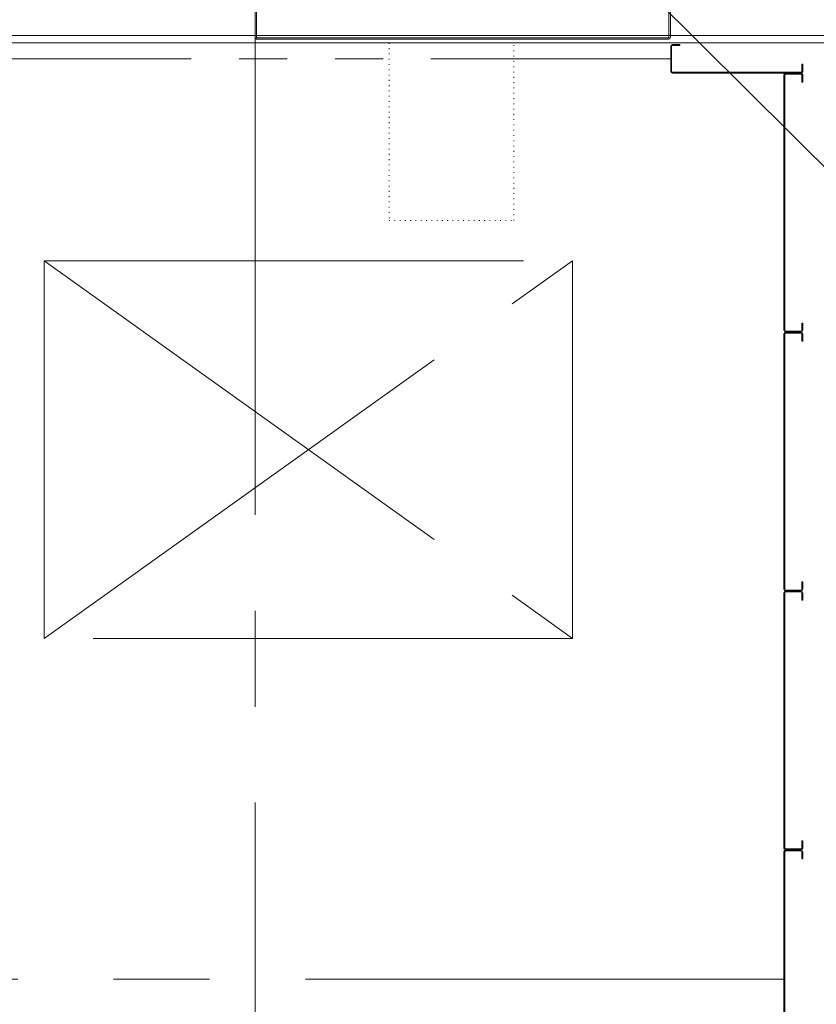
# Model space of a CAD drawing. Header units: inches. Extents: x 201967 to 338763, y -32705 to 30884.
# Tile 43 of 236: x 319807 to 319913, y -10950 to -10819. Entities that reach past the tile are written whole.
import ezdxf

# ---------------------------------------------------------------- set-up
doc = ezdxf.new("R2010")
doc.units = ezdxf.units.IN
doc.header["$MEASUREMENT"] = 0
for name, pattern in [('ACAD_ISO07W100', [3.5, 0.5, -3]), ('CENTER', [50.8, 31.75, -6.35, 6.35, -6.35]), ('PHANTOM', [63.5, 31.75, -6.35, 6.35, -6.35, 6.35, -6.35])]:
    doc.linetypes.add(name, pattern=pattern)
for name, color, linetype, lineweight in [('01 a1 KONSTRUKCJA żelebet', 200, 'Continuous', 53), ('01h3 KONSTRUKCJA pozycje słupy', 252, 'Continuous', 13), ('GABARYT05', 7, 'Continuous', 40), ('KRESKOWANIE-URWANIE', 3, 'Continuous', 13), ('Kropkowa', 3, 'ACAD_ISO07W100', 13), ('OSIE', 6, 'CENTER', 13), ('ROZRYSOWANIE', 2, 'PHANTOM', 13), ('wymiar', 1, 'Continuous', 15)]:
    doc.layers.add(name, color=color, linetype=linetype, lineweight=lineweight)
doc.styles.add('RomanS', font='romans.shx')
doc.dimstyles.new('DIM100txt12', dxfattribs={"dimtxt": 12, "dimasz": 1.05, "dimexe": 0, "dimexo": 8, "dimgap": 4, "dimtad": 1, "dimdec": 7, "dimrnd": 0.5, "dimdsep": 46, "dimtxsty": 'RomanS', "dimblk1": 'DIM', "dimblk2": 'DIM', "dimsah": 1, "dimcen": 0.09, "dimse1": 1, "dimse2": 1, "dimclrt": 256, "dimadec": 1, "dimazin": 0, "dimtfac": 1, "dimtdec": 7, "dimtix": 1, "dimtofl": 0, "dimtmove": 2, "dimatfit": 3, "dimfxl": 1, "dimtolj": 1, "dimtzin": 0, "dimarcsym": 0})

# ---------------------------------------------------------------- blocks, each defined once
blk = doc.blocks.new('Panel')
at = {"layer": 'KRESKOWANIE-URWANIE', "ltscale": 4}
for p, q in [((-280, 10.1), (-280, -10.1)), ((-278.8, 10.1), (-278.8, -10.1)), ((-268, 12.5), (-277.6, 12.5)), ((-268, 11.3), (-277.6, 11.3)), ((-268, 12.5), (-268, 11.3)), ((60.46, 12.5), (50.86, 12.5)), ((50.86, 11.3), (50.86, 12.5)), ((60.46, 11.3), (50.86, 11.3)), ((61.66, -10.1), (61.66, 10.1)), ((62.86, -10.1), (62.86, 10.1)), ((-277.6, -11.3), (60.46, -11.3)), ((-277.6, -12.5), (60.46, -12.5))]:
    blk.add_line(p, q, dxfattribs=at)
for centre, radius, start, end in [((-277.6, 10.1), 2.4, 90, 180), ((-277.6, 10.1), 1.2, 90, 180), ((60.46, 10.1), 2.4, 0, 90), ((60.46, 10.1), 1.2, 0, 90), ((-277.6, -10.1), 2.4, 180, 270), ((-277.6, -10.1), 1.2, 180, 270), ((60.46, -10.1), 2.4, 270, 0), ((60.46, -10.1), 1.2, 270, 0)]:
    blk.add_arc(centre, radius, start, end, dxfattribs=at)
blk = doc.blocks.new('2 ATDo 1100 i')
at = {"layer": 'KRESKOWANIE-URWANIE'}
for p, q in [((-1731.5, 210), (0, 210)), ((-1731.5, 120), (-1731.5, 210)), ((0, 120), (0, 210)), ((-1731.5, 200), (0, 200)), ((-1161.5, 168), (-1161.5, 202)), ((-1159.5, 203), (-613.5, 203)), ((-1159.5, 167), (-1159.5, 203)), ((-1158.5, 205), (-614.5, 205)), ((-613.5, 167), (-613.5, 203)), ((-611.5, 168), (-611.5, 202)), ((-1159.5, 167), (-1141.5, 167)), ((-1158.5, 165), (-1141.5, 165)), ((-1141.5, 165), (-1141.5, 167)), ((-631.5, 165), (-631.5, 167)), ((-631.5, 167), (-613.5, 167)), ((-631.5, 165), (-614.5, 165)), ((-611.5, 123), (-611.5, 157)), ((-609.5, 158), (-63.5, 158)), ((-609.5, 122), (-609.5, 158)), ((-608.5, 160), (-64.5, 160)), ((-63.5, 122), (-63.5, 158)), ((-61.5, 123), (-61.5, 157)), ((-1731.5, 120), (0, 120)), ((-609.5, 122), (-591.5, 122)), ((-608.5, 120), (-591.5, 120)), ((-591.5, 120), (-591.5, 122)), ((-81.5, 120), (-81.5, 122)), ((-81.5, 122), (-63.5, 122)), ((-81.5, 120), (-64.5, 120)), ((-1731.5, 90), (0, 90)), ((-1731.5, 0), (-1731.5, 90)), ((-611.5, 53), (-611.5, 87)), ((-609.5, 88), (-591.5, 88)), ((-609.5, 52), (-609.5, 88)), ((-608.5, 90), (-591.5, 90)), ((-591.5, 88), (-591.5, 90)), ((-81.5, 88), (-81.5, 90)), ((-81.5, 90), (-64.5, 90)), ((-81.5, 88), (-63.5, 88)), ((-63.5, 52), (-63.5, 88)), ((-61.5, 53), (-61.5, 87)), ((0, 0), (0, 90)), ((-1161.5, 8), (-1161.5, 42)), ((-1159.5, 43), (-1141.5, 43)), ((-1159.5, 7), (-1159.5, 43)), ((-1158.5, 45), (-1141.5, 45)), ((-1141.5, 43), (-1141.5, 45)), ((-631.5, 43), (-631.5, 45)), ((-631.5, 45), (-614.5, 45)), ((-631.5, 43), (-613.5, 43)), ((-613.5, 7), (-613.5, 43)), ((-611.5, 8), (-611.5, 42)), ((-609.5, 52), (-63.5, 52)), ((-608.5, 50), (-64.5, 50)), ((-1731.5, 0), (0, 0)), ((-1278.5, 0), (-1261.5, 0)), ((-1261.5, -2), (-1261.5, 0)), ((-1181.5, -2), (-1181.5, 0)), ((-1181.5, 0), (-1164.5, 0)), ((-1159.5, 7), (-613.5, 7)), ((-1158.5, 5), (-614.5, 5)), ((-58.5, 0), (-41.5, 0)), ((-41.5, -2), (-41.5, 0)), ((38.5, -2), (38.5, 0)), ((38.5, 0), (55.5, 0)), ((-1281.5, -47), (-1281.5, -3)), ((-1279.5, -2), (-1261.5, -2)), ((-1279.5, -48), (-1279.5, -2)), ((-1181.5, -2), (-1163.5, -2)), ((-1163.5, -48), (-1163.5, -2)), ((-1161.5, -47), (-1161.5, -3)), ((-61.5, -47), (-61.5, -3)), ((-59.5, -2), (-41.5, -2)), ((-59.5, -48), (-59.5, -2)), ((38.5, -2), (56.5, -2)), ((56.5, -48), (56.5, -2)), ((58.5, -47), (58.5, -3)), ((-1279.5, -48), (-1163.5, -48)), ((-1278.5, -50), (-1164.5, -50)), ((-59.5, -48), (56.5, -48)), ((-58.5, -50), (55.5, -50))]:
    blk.add_line(p, q, dxfattribs=at)
for centre, start, end in [((-1158.5, 202), 90, 180), ((-614.5, 202), 0, 90), ((-1158.5, 168), 180, 270), ((-614.5, 168), 270, 0), ((-608.5, 157), 90, 180), ((-64.5, 157), 0, 90), ((-608.5, 123), 180, 270), ((-64.5, 123), 270, 0), ((-608.5, 87), 90, 180), ((-64.5, 87), 0, 90), ((-608.5, 53), 180, 270), ((-64.5, 53), 270, 0), ((-1158.5, 42), 90, 180), ((-614.5, 42), 0, 90), ((-1278.5, -3), 90, 180), ((-1164.5, -3), 0, 90), ((-1158.5, 8), 180, 270), ((-614.5, 8), 270, 0), ((-58.5, -3), 90, 180), ((55.5, -3), 0, 90), ((-1278.5, -47), 180, 270), ((-1164.5, -47), 270, 0), ((-58.5, -47), 180, 270), ((55.5, -47), 270, 0)]:
    blk.add_arc(centre, 3, start, end, dxfattribs=at)
at = {"layer": 'Kropkowa', "ltscale": 2}
blk.add_lwpolyline([(-954, 210), (-789, 210), (-789, 445), (-954, 445)], close=True, dxfattribs=at)
blk = doc.blocks.new('1 szyb FIFT B160AF')
at = {"layer": 'KRESKOWANIE-URWANIE'}
for p, q in [((147, 266.74), (147, 270.06)), ((147.12, 266.74), (147.12, 270.06)), ((148.2, 270.3), (147.24, 270.3)), ((147.24, 270.18), (148.2, 270.18)), ((148.2, 270.18), (148.2, 270.3)), ((164.38, 266.74), (164.38, 267.7)), ((164.5, 267.7), (164.38, 267.7)), ((164.5, 266.74), (164.5, 267.7)), ((164.26, 266.62), (147.24, 266.62)), ((164.26, 266.5), (147.24, 266.5))]:
    blk.add_line(p, q, dxfattribs=at)
for centre, radius, start, end in [((147.24, 270.06), 0.24, 90, 180), ((147.24, 270.06), 0.12, 90, 180), ((147.24, 266.74), 0.24, 180, 270), ((147.24, 266.74), 0.12, 180, 270), ((164.26, 266.74), 0.24, 270, 0), ((164.26, 266.74), 0.12, 270, 0)]:
    blk.add_arc(centre, radius, start, end, dxfattribs=at)
at = {"layer": 'OSIE', "ltscale": 2}
for p, q in [((91.96, 271.5), (91.96, 21.5)), ((64, 191.65), (134, 241.65)), ((64, 241.65), (134, 191.65)), ((162.12, 146.5), (22, 146.5))]:
    blk.add_line(p, q, dxfattribs=at)
blk.add_lwpolyline([(64, 241.65), (134, 241.65), (134, 191.65), (64, 191.65)], close=True, dxfattribs=at)
at = {"layer": 'ROZRYSOWANIE'}
blk.add_line((147, 268.4), (37, 268.4), dxfattribs=at)
at = {"layer": 'GABARYT05', "xscale": 0.1, "yscale": 0.1, "zscale": 0.1, "rotation": 180}
blk.add_blockref('2 ATDo 1100 i', (30.81, 291.5), dxfattribs=at)
at = {"layer": 'wymiar', "xscale": 0.1, "yscale": 0.1, "zscale": 0.1, "rotation": 270}
for p in [(163.25, 238.5), (163.25, 204.21), (163.25, 169.93), (163.25, 135.64)]:
    blk.add_blockref('Panel', p, dxfattribs=at)
blk = doc.blocks.new('DIM')
for p, q in [((0, -13), (0, 13)), ((8, 0), (-8, 0))]:
    blk.add_line(p, q)
at = {"const_width": 1.714}
blk.add_lwpolyline([(5.714, 5.714), (-5.714, -5.714)], dxfattribs=at)

msp = doc.modelspace()

# ---------------------------------------------------------------- block references
at = {"layer": '01 a1 KONSTRUKCJA żelebet'}
msp.add_blockref('1 szyb FIFT B160AF', (319746.64, -11092.84), dxfattribs=at)

# ---------------------------------------------------------------- leaders
at = {"layer": '01h3 KONSTRUKCJA pozycje słupy'}
msp.add_leader([(319973.48, -10897.91), (319817.49, -10742.77)], dimstyle='DIM100txt12', override={"dimasz": 8, "dimgap": 4, "dimtad": 1}, dxfattribs=at)

doc.saveas('drawing.dxf')
